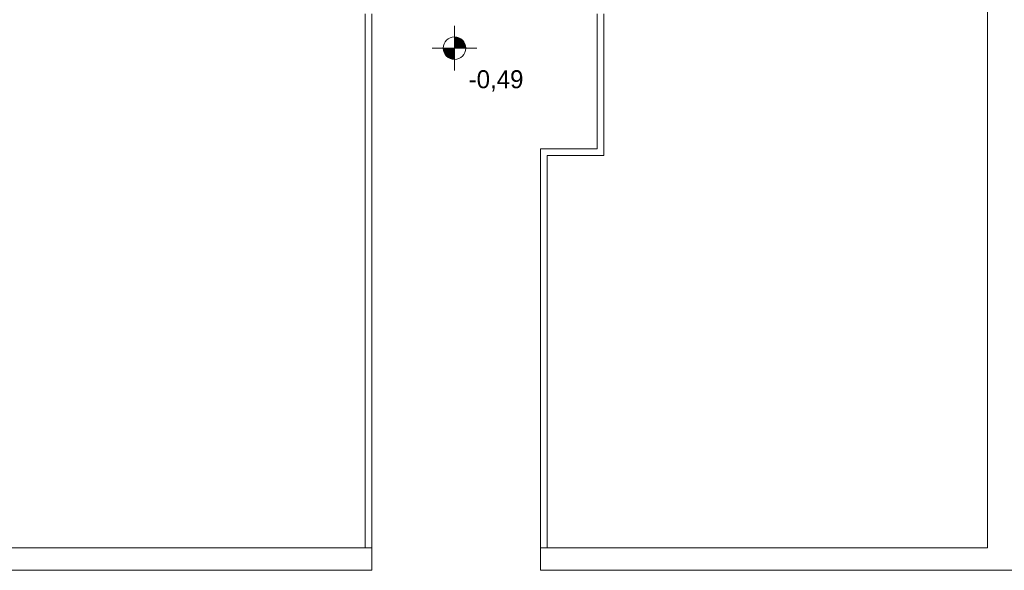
# Model space of a CAD drawing. Extents: x -220425 to -93252, y -20065 to 80294.
# Tile 73 of 103: x -117547 to -108782, y -17865 to -12968. Entities that reach past the tile are written whole.
import ezdxf

# ---------------------------------------------------------------- set-up
doc = ezdxf.new("R2010")
doc.units = 0
doc.header["$MEASUREMENT"] = 0
for name, color, linetype, lineweight in [('Arch schody_Nr_Pióra__21', 7, 'Continuous', 9), ('INWENT RZĘDNE_Nr_Pióra__21', 7, 'Continuous', 9), ('PODKŁAD', 252, 'Continuous', 35)]:
    doc.layers.add(name, color=color, linetype=linetype, lineweight=lineweight)
doc.styles.add('GENERATED_STYLE_2', font='txt')

# ---------------------------------------------------------------- blocks, each defined once
blk = doc.blocks.new('parter')
at = {"layer": 'INWENT RZĘDNE_Nr_Pióra__21', "linetype": 'Continuous'}
for points in [[(-177536.4, -13221.3), (-177436.4, -13221.3), (-177444, -13183), (-177465.7, -13150.6), (-177498.1, -13128.9), (-177536.4, -13121.3)], [(-177536.4, -13221.3), (-177636.4, -13221.3), (-177628.8, -13259.6), (-177607.1, -13292), (-177574.6, -13313.7), (-177536.4, -13321.3)]]:
    blk.add_hatch(color=252, dxfattribs=at).paths.add_polyline_path(points, flags=0)
at = {"layer": 'Arch schody_Nr_Pióra__21', "color": 252, "linetype": 'Continuous'}
for p, q in [((-172792.4, -10215.1), (-172792.4, -17665.1)), ((-178332.4, -12915.2), (-178332.4, -17665.1)), ((-178272.4, -12915.2), (-178272.4, -17665.1)), ((-176267.4, -12915.2), (-176267.4, -14115.2)), ((-176207.4, -14175.2), (-176207.4, -12915.2)), ((-176267.4, -14115.2), (-176772.4, -14115.2)), ((-176772.4, -17665.1), (-176772.4, -14115.2)), ((-176207.4, -14175.2), (-176712.4, -14175.2)), ((-176712.4, -17665.1), (-176712.4, -14175.2)), ((-178272.4, -17665.1), (-181542.4, -17665.1)), ((-178272.4, -17865.1), (-178272.4, -17665.1)), ((-176772.4, -17665.1), (-172792.4, -17665.1)), ((-176772.4, -17865.1), (-176772.4, -17665.1)), ((-178272.4, -17865.1), (-184337.4, -17865.1)), ((-176772.4, -17865.1), (-169352.4, -17865.1))]:
    blk.add_line(p, q, dxfattribs=at)
at = {"layer": 'INWENT RZĘDNE_Nr_Pióra__21', "color": 252, "linetype": 'Continuous'}
for p, q in [((-177536.4, -13421.3), (-177536.4, -13021.3)), ((-177736.4, -13221.3), (-177336.4, -13221.3))]:
    blk.add_line(p, q, dxfattribs=at)
blk.add_circle((-177536.4, -13221.3), 100, dxfattribs=at)
at = {"layer": 'INWENT RZĘDNE_Nr_Pióra__21', "color": 252, "insert": (-177410.5, -13607.3), "char_height": 160, "attachment_point": 7, "style": 'GENERATED_STYLE_2'}
blk.add_mtext('{-0,49}', dxfattribs=at)

msp = doc.modelspace()

# ---------------------------------------------------------------- block references
at = {"layer": 'PODKŁAD'}
msp.add_blockref('parter', (63860.6, 0), dxfattribs=at)
msp.add_blockref('parter', (63860.6, 0), dxfattribs=at)

doc.saveas('drawing.dxf')
